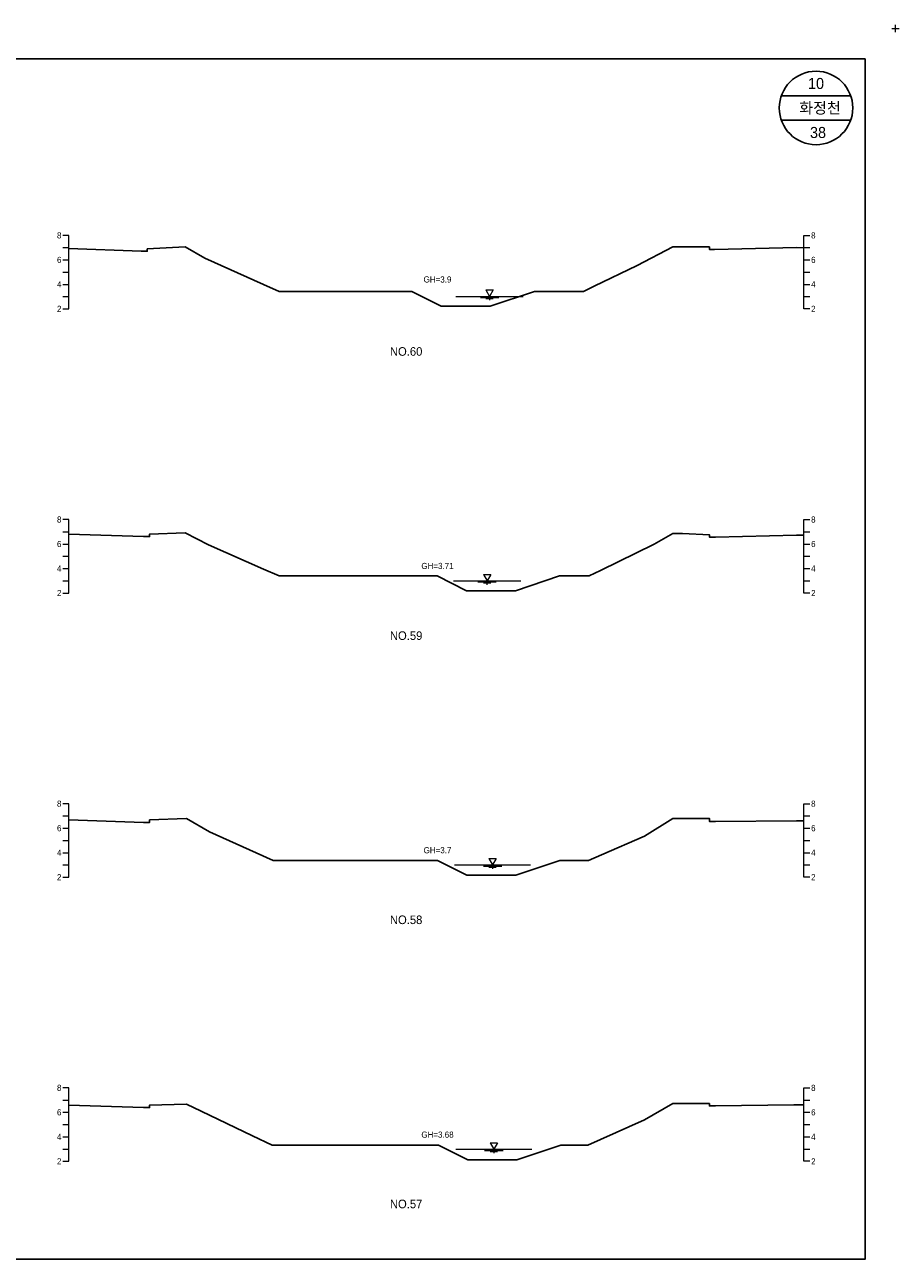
# Model space of a CAD drawing. Header units: metres. Extents: x 14522 to 15395, y -153 to 498.
# Tile 26 of 38: x 14741 to 14813, y 397 to 498. Entities that reach past the tile are written whole.
import ezdxf
from ezdxf.enums import TextEntityAlignment as Align

# ---------------------------------------------------------------- set-up
doc = ezdxf.new("R2010")
doc.units = ezdxf.units.M
for name, color, linetype in [('BOX', 5, 'CONTINUOUS'), ('DT2', 7, 'CONTINUOUS'), ('기본계획용', 33, 'CONTINUOUS')]:
    doc.layers.add(name, color=color, linetype=linetype)
for name, color, linetype, lineweight in [('DT1', 3, 'CONTINUOUS', 0), ('LT1', 4, 'CONTINUOUS', 0), ('ST1', 7, 'CONTINUOUS', 0)]:
    doc.layers.add(name, color=color, linetype=linetype, lineweight=lineweight)
doc.styles.get("Standard").update_dxf_attribs({"font": 'Gulim.ttf'})

# ---------------------------------------------------------------- blocks, each defined once
blk = doc.blocks.new('SWL')
at = {"layer": 'LT1'}
for p, q in [((-15, 0), (15, 0)), ((-3, 5.2), (3, 5.2)), ((-3, 5.2), (0, 0)), ((3, 5.2), (0, 0)), ((-7.5, -0.9), (7.5, -0.9)), ((-3, -1.8), (3, -1.8)), ((-0.4, -2.7), (0.4, -2.7))]:
    blk.add_line(p, q, dxfattribs=at)

msp = doc.modelspace()

# ---------------------------------------------------------------- linework, layer by layer
at = {"layer": 'BOX'}
for p, q in [((14808.83, 492), (14803.17, 492)), ((14808.83, 490), (14803.17, 490))]:
    msp.add_line(p, q, dxfattribs=at)
msp.add_lwpolyline([(14670, 397), (14810, 397), (14810, 495), (14670, 495)], close=True, dxfattribs=at)
msp.add_circle((14806, 491), 3, dxfattribs=at)
at = {"layer": 'DT1'}
for p, q in [((14776.6, 475.62), (14782.1, 475.62)), ((14776.4, 452.4), (14781.9, 452.4)), ((14776.5, 429.2), (14782.7, 429.2)), ((14776.6, 405.98), (14782.8, 405.98))]:
    msp.add_line(p, q, dxfattribs=at)
at = {"layer": 'LT1'}
for p, q in [((14812.2, 497.5), (14812.8, 497.5)), ((14812.2, 497.5), (14812.8, 497.5)), ((14812.5, 497.2), (14812.5, 497.8)), ((14812.5, 497.2), (14812.5, 497.8))]:
    msp.add_line(p, q, dxfattribs=at)
at = {"layer": 'ST1'}
for p, q in [((14745, 480.6), (14744.5, 480.6)), ((14745, 474.6), (14745, 480.6)), ((14805, 474.6), (14805, 480.6)), ((14805, 480.6), (14805.5, 480.6)), ((14744.5, 479.6), (14745, 479.6)), ((14805, 479.6), (14805.5, 479.6)), ((14744.5, 478.6), (14745, 478.6)), ((14805, 478.6), (14805.5, 478.6)), ((14744.5, 477.6), (14745, 477.6)), ((14805, 477.6), (14805.5, 477.6)), ((14744.5, 476.6), (14745, 476.6)), ((14805, 476.6), (14805.5, 476.6)), ((14744.5, 475.6), (14745, 475.6)), ((14805, 475.6), (14805.5, 475.6)), ((14744.5, 474.6), (14745, 474.6)), ((14805.5, 474.6), (14805, 474.6)), ((14745, 457.4), (14744.5, 457.4)), ((14745, 451.4), (14745, 457.4)), ((14805, 451.4), (14805, 457.4)), ((14805, 457.4), (14805.5, 457.4)), ((14744.5, 456.4), (14745, 456.4)), ((14805, 456.4), (14805.5, 456.4)), ((14744.5, 455.4), (14745, 455.4)), ((14805, 455.4), (14805.5, 455.4)), ((14744.5, 454.4), (14745, 454.4)), ((14805, 454.4), (14805.5, 454.4)), ((14744.5, 453.4), (14745, 453.4)), ((14805, 453.4), (14805.5, 453.4)), ((14744.5, 452.4), (14745, 452.4)), ((14805, 452.4), (14805.5, 452.4)), ((14744.5, 451.4), (14745, 451.4)), ((14805.5, 451.4), (14805, 451.4)), ((14745, 434.2), (14744.5, 434.2)), ((14745, 428.2), (14745, 434.2)), ((14805, 428.2), (14805, 434.2)), ((14805, 434.2), (14805.5, 434.2)), ((14744.5, 433.2), (14745, 433.2)), ((14805, 433.2), (14805.5, 433.2)), ((14744.5, 432.2), (14745, 432.2)), ((14805, 432.2), (14805.5, 432.2)), ((14744.5, 431.2), (14745, 431.2)), ((14805, 431.2), (14805.5, 431.2)), ((14744.5, 430.2), (14745, 430.2)), ((14805, 430.2), (14805.5, 430.2)), ((14744.5, 429.2), (14745, 429.2)), ((14805, 429.2), (14805.5, 429.2)), ((14744.5, 428.2), (14745, 428.2)), ((14805.5, 428.2), (14805, 428.2)), ((14745, 411), (14744.5, 411)), ((14745, 405), (14745, 411)), ((14805, 405), (14805, 411)), ((14805, 411), (14805.5, 411)), ((14744.5, 410), (14745, 410)), ((14805, 410), (14805.5, 410)), ((14744.5, 409), (14745, 409)), ((14805, 409), (14805.5, 409)), ((14744.5, 408), (14745, 408)), ((14805, 408), (14805.5, 408)), ((14744.5, 407), (14745, 407)), ((14805, 407), (14805.5, 407)), ((14744.5, 406), (14745, 406)), ((14805, 406), (14805.5, 406)), ((14744.5, 405), (14745, 405)), ((14805.5, 405), (14805, 405))]:
    msp.add_line(p, q, dxfattribs=at)
at = {"layer": '기본계획용'}
for points in [[(14745, 479.52), (14750.9, 479.3), (14751.4, 479.3), (14751.4, 479.5), (14754.5, 479.65), (14756.1, 478.75), (14760.9, 476.6), (14762.18, 476.03), (14773.01, 476.03), (14775.41, 474.83), (14779.41, 474.83), (14783.01, 476.03), (14787.03, 476.03), (14787.9, 476.45), (14787.9, 476.45), (14791.4, 478.15), (14794.3, 479.65), (14795.1, 479.65), (14797.3, 479.65), (14797.3, 479.45), (14797.7, 479.45), (14804.4, 479.6), (14805, 479.58)], [(14762.18, 476.03), (14773.01, 476.03), (14775.41, 474.83), (14779.41, 474.83), (14783.01, 476.03), (14787.03, 476.03)], [(14745, 456.21), (14751.1, 456.01), (14751.6, 456.01), (14751.6, 456.21), (14754.5, 456.31), (14756.4, 455.33), (14760.9, 453.35), (14762.18, 452.79), (14775.06, 452.79), (14777.46, 451.59), (14781.46, 451.59), (14785.06, 452.79), (14787.47, 452.79), (14788.4, 453.24), (14792.8, 455.38), (14794.3, 456.26), (14795.1, 456.26), (14797.3, 456.16), (14797.3, 455.96), (14797.8, 455.96), (14804.4, 456.11), (14805, 456.11)], [(14762.18, 452.79), (14775.06, 452.79), (14777.46, 451.59), (14781.46, 451.59), (14785.06, 452.79), (14787.47, 452.79)], [(14745, 432.89), (14751.1, 432.67), (14751.6, 432.67), (14751.6, 432.87), (14754.6, 432.98), (14756.5, 431.91), (14760.3, 430.18), (14761.69, 429.55), (14775.1, 429.55), (14777.5, 428.35), (14781.5, 428.35), (14785.1, 429.55), (14787.44, 429.55), (14788.5, 430.01), (14792, 431.54), (14794.3, 433), (14795.1, 433), (14797.3, 433), (14797.3, 432.75), (14797.8, 432.75), (14804.4, 432.8), (14805, 432.8)], [(14761.69, 429.55), (14775.1, 429.55), (14777.5, 428.35), (14781.5, 428.35), (14785.1, 429.55), (14787.44, 429.55)], [(14745, 409.58), (14751.1, 409.39), (14751.6, 409.39), (14751.6, 409.59), (14754.6, 409.68), (14755.8, 409.09), (14760, 407.08), (14761.61, 406.31), (14775.18, 406.31), (14777.58, 405.11), (14781.58, 405.11), (14785.18, 406.31), (14787.38, 406.31), (14788.4, 406.77), (14792, 408.4), (14794.3, 409.72), (14795.1, 409.72), (14797.3, 409.72), (14797.3, 409.52), (14797.8, 409.52), (14804.2, 409.61), (14805, 409.6)], [(14761.61, 406.31), (14775.18, 406.31), (14777.58, 405.11), (14781.58, 405.11), (14785.18, 406.31), (14787.38, 406.31)]]:
    msp.add_lwpolyline(points, dxfattribs=at)

# ---------------------------------------------------------------- block references
at = {"layer": 'DT1', "xscale": 0.1, "yscale": 0.1, "zscale": 0.1}
for p in [(14779.35, 475.62), (14779.15, 452.4), (14779.6, 429.2), (14779.7, 405.98)]:
    msp.add_blockref('SWL', p, dxfattribs=at)

# ---------------------------------------------------------------- texts
at = {"layer": 'DT1'}
for s, p in [('8', (14744.4, 480.6)), ('6', (14744.4, 478.6)), ('4', (14744.4, 476.6)), ('2', (14744.4, 474.6)), ('8', (14744.4, 457.4)), ('6', (14744.4, 455.4)), ('4', (14744.4, 453.4)), ('2', (14744.4, 451.4)), ('8', (14744.4, 434.2)), ('6', (14744.4, 432.2)), ('4', (14744.4, 430.2)), ('2', (14744.4, 428.2)), ('8', (14744.4, 411)), ('6', (14744.4, 409)), ('4', (14744.4, 407)), ('2', (14744.4, 405))]:
    msp.add_text(s, height=0.5, dxfattribs=at).set_placement(p, align=Align.MIDDLE_RIGHT)
for s, p in [('8', (14805.6, 480.6)), ('6', (14805.6, 478.6)), ('4', (14805.6, 476.6)), ('2', (14805.6, 474.6)), ('8', (14805.6, 457.4)), ('6', (14805.6, 455.4)), ('4', (14805.6, 453.4)), ('2', (14805.6, 451.4)), ('8', (14805.6, 434.2)), ('6', (14805.6, 432.2)), ('4', (14805.6, 430.2)), ('2', (14805.6, 428.2)), ('8', (14805.6, 411)), ('6', (14805.6, 409)), ('4', (14805.6, 407)), ('2', (14805.6, 405))]:
    msp.add_text(s, height=0.5, dxfattribs=at).set_placement(p, align=Align.MIDDLE_LEFT)
for s, p in [('GH=3.9', (14775.1, 477)), ('GH=3.9', (14775.1, 477)), ('GH=3.71', (14775.1, 453.61)), ('GH=3.71', (14775.1, 453.61)), ('GH=3.7', (14775.1, 430.4)), ('GH=3.7', (14775.1, 430.4)), ('GH=3.68', (14775.1, 407.18)), ('GH=3.68', (14775.1, 407.18))]:
    msp.add_text(s, height=0.5, dxfattribs=at).set_placement(p, align=Align.MIDDLE_CENTER)
at = {"layer": 'DT2'}
for s, height, p in [(' 10 ', 0.9, (14806, 493)), ('  화정천', 0.9, (14806, 491)), (' 38', 0.9, (14806, 489)), ('NO.60', 0.7, (14772.54, 471.12)), ('NO.59', 0.7, (14772.54, 447.92)), ('NO.58', 0.7, (14772.54, 424.72)), ('NO.57', 0.7, (14772.54, 401.52))]:
    msp.add_text(s, height=height, dxfattribs=at).set_placement(p, align=Align.MIDDLE_CENTER)

doc.saveas('drawing.dxf')
